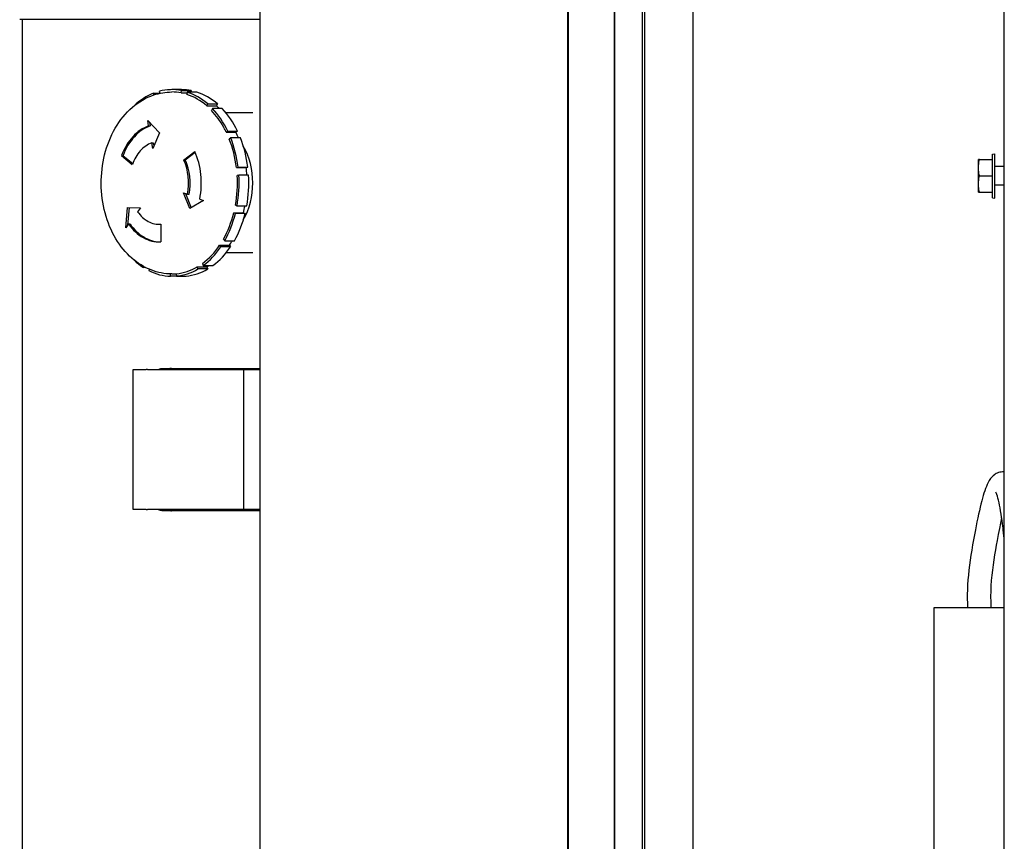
# Model space of a CAD drawing. Header units: millimetres. Extents: x 20872 to 297961, y -293704 to 213007.
# Tile 20 of 256: x 74422 to 74634, y -137829 to -137653. Entities that reach past the tile are written whole.
import ezdxf
from ezdxf.xclip import XClip

# ---------------------------------------------------------------- set-up
doc = ezdxf.new("R2010")
doc.units = ezdxf.units.MM
doc.header["$LTSCALE"] = 100
doc.header["$XCLIPFRAME"] = 2
for name, color, linetype in [('A--L20--_bovenbouw', 3, 'Continuous'), ('at_Entity', 8, 'Continuous'), ('XREFS', 9, 'Continuous')]:
    doc.layers.add(name, color=color, linetype=linetype)

# ---------------------------------------------------------------- blocks, each defined once
blk = doc.blocks.new('lblock2')
at = {"layer": 'at_Entity', "color": 1}
for p, q in [((-279.35, 1412), (-279.35, -49)), ((-269, 1407.48), (-269, -45.63)), ((-361.88, -33), (-361.88, 1396)), ((-295.85, 1396), (-295.85, -33)), ((-295.8, -33), (-295.8, 1396)), ((-285.9, 1396), (-285.9, -33)), ((-285.85, -33), (-285.85, 1396)), ((-279.85, 1396), (-279.85, -33)), ((-202.35, 1277.5), (-202.35, 85.5)), ((-217.35, 989.5), (-217.35, 537.5)), ((-412.85, 411.5), (-412.85, 951.5)), ((-412.85, 411.5), (-412.85, 951.5)), ((-412.85, 411.5), (-412.85, 951.5)), ((-412.85, 411.5), (-412.85, 951.5)), ((-412.85, 411.5), (-412.85, 951.5)), ((-412.85, 411.5), (-412.85, 951.5)), ((-412.85, 411.5), (-412.85, 951.5)), ((-412.85, 411.5), (-412.85, 951.5)), ((-412.85, 411.5), (-412.85, 951.5)), ((-412.85, 411.5), (-412.85, 951.5)), ((-217.35, 537.5), (-202.35, 537.5)), ((-389, 516.5), (-389.01, 516.5)), ((-389.01, 516.5), (-389.01, 486.5)), ((-386.63, 516.5), (-389, 516.5)), ((-386.3, 516.5), (-386.63, 516.5)), ((-386.27, 516.5), (-386.3, 516.5)), ((-373.78, 516.75), (-373.78, 516.5)), ((-373.78, 516.75), (-373.78, 516.5)), ((-373.78, 516.75), (-373.78, 516.5)), ((-373.78, 516.75), (-373.78, 516.5)), ((-373.78, 516.75), (-373.78, 516.5)), ((-373.78, 516.75), (-373.78, 516.5)), ((-373.78, 516.75), (-373.78, 516.5)), ((-373.78, 516.75), (-373.78, 516.5)), ((-373.78, 516.75), (-373.78, 516.5)), ((-373.78, 516.75), (-373.78, 516.5)), ((-372.34, 516.5), (-372.34, 516.75)), ((-372.34, 516.5), (-372.34, 516.75)), ((-372.34, 516.5), (-372.34, 516.75)), ((-372.34, 516.5), (-372.34, 516.75)), ((-372.34, 516.5), (-372.34, 516.75)), ((-372.34, 516.5), (-372.34, 516.75)), ((-372.34, 516.5), (-372.34, 516.75)), ((-372.34, 516.5), (-372.34, 516.75)), ((-372.34, 516.5), (-372.34, 516.75)), ((-372.34, 516.5), (-372.34, 516.75)), ((-367.98, 516.75), (-367.98, 516.5)), ((-367.98, 516.75), (-367.98, 516.5)), ((-367.98, 516.75), (-367.98, 516.5)), ((-367.98, 516.75), (-367.98, 516.5)), ((-367.98, 516.75), (-367.98, 516.5)), ((-367.98, 516.75), (-367.98, 516.5)), ((-367.98, 516.75), (-367.98, 516.5)), ((-367.98, 516.75), (-367.98, 516.5)), ((-367.98, 516.75), (-367.98, 516.5)), ((-367.98, 516.75), (-367.98, 516.5)), ((-365.53, 516.5), (-365.53, 516.75)), ((-365.53, 516.5), (-365.53, 516.75)), ((-365.53, 516.5), (-365.53, 516.75)), ((-365.53, 516.5), (-365.53, 516.75)), ((-365.53, 516.5), (-365.53, 516.75)), ((-365.53, 516.5), (-365.53, 516.75)), ((-365.53, 516.5), (-365.53, 516.75)), ((-365.53, 516.5), (-365.53, 516.75)), ((-365.53, 516.5), (-365.53, 516.75)), ((-365.53, 516.5), (-365.53, 516.75)), ((-365.24, 516.5), (-365.38, 516.5)), ((-365.38, 486.5), (-365.38, 516.5)), ((-361.88, 516.5), (-365.24, 516.5)), ((-389.01, 486.5), (-389, 486.5)), ((-389, 486.5), (-386.63, 486.5)), ((-386.63, 486.5), (-386.3, 486.5)), ((-386.3, 486.5), (-386.27, 486.5)), ((-373.78, 486.5), (-373.78, 486.25)), ((-373.78, 486.5), (-373.78, 486.25)), ((-373.78, 486.5), (-373.78, 486.25)), ((-373.78, 486.5), (-373.78, 486.25)), ((-373.78, 486.5), (-373.78, 486.25)), ((-373.78, 486.5), (-373.78, 486.25)), ((-373.78, 486.5), (-373.78, 486.25)), ((-373.78, 486.5), (-373.78, 486.25)), ((-373.78, 486.5), (-373.78, 486.25)), ((-373.78, 486.5), (-373.78, 486.25)), ((-372.34, 486.25), (-372.34, 486.5)), ((-372.34, 486.25), (-372.34, 486.5)), ((-372.34, 486.25), (-372.34, 486.5)), ((-372.34, 486.25), (-372.34, 486.5)), ((-372.34, 486.25), (-372.34, 486.5)), ((-372.34, 486.25), (-372.34, 486.5)), ((-372.34, 486.25), (-372.34, 486.5)), ((-372.34, 486.25), (-372.34, 486.5)), ((-372.34, 486.25), (-372.34, 486.5)), ((-372.34, 486.25), (-372.34, 486.5)), ((-367.98, 486.5), (-367.98, 486.25)), ((-367.98, 486.5), (-367.98, 486.25)), ((-367.98, 486.5), (-367.98, 486.25)), ((-367.98, 486.5), (-367.98, 486.25)), ((-367.98, 486.5), (-367.98, 486.25)), ((-367.98, 486.5), (-367.98, 486.25)), ((-367.98, 486.5), (-367.98, 486.25)), ((-367.98, 486.5), (-367.98, 486.25)), ((-367.98, 486.5), (-367.98, 486.25)), ((-367.98, 486.5), (-367.98, 486.25)), ((-365.53, 486.25), (-365.53, 486.5)), ((-365.53, 486.25), (-365.53, 486.5)), ((-365.53, 486.25), (-365.53, 486.5)), ((-365.53, 486.25), (-365.53, 486.5)), ((-365.53, 486.25), (-365.53, 486.5)), ((-365.53, 486.25), (-365.53, 486.5)), ((-365.53, 486.25), (-365.53, 486.5)), ((-365.53, 486.25), (-365.53, 486.5)), ((-365.53, 486.25), (-365.53, 486.5)), ((-365.53, 486.25), (-365.53, 486.5)), ((-365.38, 486.5), (-365.24, 486.5)), ((-365.24, 486.5), (-361.88, 486.5)), ((-381.02, 466.5), (-381.03, 466)), ((-378.94, 466.5), (-381.02, 466.5)), ((-379.78, 465.96), (-379.77, 466.46)), ((-379.77, 466.46), (-377.68, 466.46)), ((-378.94, 466.46), (-378.94, 466.5)), ((-386.84, 464.6), (-386.78, 464.4)), ((-386.41, 464.6), (-386.84, 464.6)), ((-385.6, 464.98), (-385.69, 465.27)), ((-380.72, 466), (-379.78, 466)), ((-375.14, 464.93), (-375.3, 464.48)), ((-375.3, 464.48), (-373.21, 464.48)), ((-373.06, 464.93), (-375.14, 464.93)), ((-373.21, 464.48), (-373.06, 464.93)), ((-374.17, 463.74), (-374.01, 464.19)), ((-374.01, 464.19), (-371.93, 464.19)), ((-370.23, 460.18), (-370.51, 459.86)), ((-368.15, 460.18), (-370.23, 460.18)), ((-363.36, 461.5), (-369.12, 461.5)), ((-368.42, 459.86), (-368.15, 460.18)), ((-383.1, 455.33), (-383.13, 459.11)), ((-370.51, 459.86), (-368.42, 459.86)), ((-369.69, 458.54), (-369.42, 458.87)), ((-369.42, 458.87), (-367.33, 458.87)), ((-390.63, 456.1), (-390.24, 451.76)), ((-390.02, 455.29), (-390.63, 456.1)), ((-389.9, 451.76), (-390.23, 455.57)), ((-390.02, 455.29), (-389.67, 455.29)), ((-383.5, 455.35), (-383.16, 455.35)), ((-390.24, 451.76), (-387.44, 451.81)), ((-387.44, 451.81), (-388.07, 452.66)), ((-376.86, 451.99), (-378.23, 448.59)), ((-377.82, 448.75), (-376.58, 451.82)), ((-373.96, 450.27), (-376.86, 451.99)), ((-367.14, 453.07), (-367.48, 452.93)), ((-367.48, 452.93), (-365.4, 452.93)), ((-365.05, 453.07), (-367.14, 453.07)), ((-365.4, 452.93), (-365.05, 453.07)), ((-374.77, 449.95), (-373.96, 450.27)), ((-367.12, 451.26), (-366.78, 451.4)), ((-366.78, 451.4), (-364.69, 451.4)), ((-204.85, 449.69), (-204.35, 449.75)), ((-204.85, 449.69), (-204.85, 440.31)), ((-204.35, 449.75), (-204.35, 440.25)), ((-378.23, 448.59), (-377.38, 448.92)), ((-377.38, 448.92), (-377.03, 448.92)), ((-207.85, 448.44), (-207.85, 441.56)), ((-207.65, 448.5), (-204.85, 448.5)), ((-202.35, 447), (-204.35, 447)), ((-366.9, 443.16), (-364.82, 443.16)), ((-366.9, 443.16), (-366.55, 443.09)), ((-366.39, 444.82), (-366.75, 444.88)), ((-364.3, 444.82), (-366.39, 444.82)), ((-364.46, 443.09), (-364.82, 443.16)), ((-207.65, 445), (-204.85, 445)), ((-389.21, 442.58), (-391.54, 440.65)), ((-391.2, 440.65), (-389.13, 442.36)), ((-378.21, 441.59), (-377.86, 441.59)), ((-378.21, 441.59), (-375.84, 439.75)), ((-375.75, 439.95), (-377.86, 441.59)), ((-366.55, 443.09), (-364.46, 443.09)), ((-207.65, 441.5), (-204.85, 441.5)), ((-202.35, 443), (-204.35, 443)), ((-391.54, 440.65), (-391.2, 440.65)), ((-384.84, 439.11), (-385.06, 437.92)), ((-383.41, 435.76), (-384.84, 439.11)), ((-204.85, 440.31), (-204.35, 440.25)), ((-385.06, 437.92), (-384.71, 437.92)), ((-384.71, 437.92), (-384.6, 438.54)), ((-368.12, 436.86), (-368.43, 437.12)), ((-366.04, 436.86), (-368.12, 436.86)), ((-385.92, 433.12), (-383.41, 435.76)), ((-369.08, 435.63), (-366.99, 435.63)), ((-369.08, 435.63), (-368.77, 435.37)), ((-368.77, 435.37), (-366.69, 435.37)), ((-366.69, 435.37), (-366.99, 435.63)), ((-385.72, 434.26), (-385.92, 433.12)), ((-385.72, 434.26), (-385.37, 434.26)), ((-385.5, 433.57), (-385.37, 434.26)), ((-372.03, 430.56), (-372.24, 430.98)), ((-369.95, 430.56), (-372.03, 430.56)), ((-363.36, 431.5), (-369.12, 431.5)), ((-373.26, 429.99), (-371.18, 429.99)), ((-373.26, 429.99), (-373.06, 429.57)), ((-373.06, 429.57), (-370.98, 429.57)), ((-370.98, 429.57), (-371.18, 429.99)), ((-384.58, 427.63), (-384.64, 427.26)), ((-384.64, 427.26), (-383.36, 427.26)), ((-383.43, 426.86), (-383.35, 427.29)), ((-378.64, 426.5), (-380.72, 426.5)), ((-378.74, 427.2), (-377.47, 427.2)), ((-378.74, 427.2), (-378.67, 426.7)), ((-378.67, 426.7), (-376.59, 426.7)), ((-377.45, 427.03), (-377.51, 427.52)), ((-375.36, 427.03), (-377.45, 427.03)), ((-376.59, 426.7), (-376.63, 427.03))]:
    blk.add_line(p, q, dxfattribs=at)
for centre, start, end in [((-206.85, 448.44), 176.3035, 180), ((-206.85, 441.56), 180, 183.6965)]:
    blk.add_arc(centre, 1, start, end, dxfattribs=at)
at = {"layer": 'at_Entity', "color": 1, "extrusion": (0, 0, -1)}
for centre, major_axis, start_param, end_param in [((-380.72, 446.5), (0, 20), 5.930786, 6.262704), ((-380.72, 446.5), (0, 20), 0.06648, 0.398397), ((-378.64, 446.5), (0, 20), 0.06648, 0.398397), ((-380.72, 446.5), (0, -20), 2.541655, 2.702232), ((-380.72, 446.5), (0, 19.5), 0.067541, 0.397227), ((-378.64, 446.5), (0, 19.5), 0.397227, 0.434247), ((-380.72, 446.5), (0, 19.5), 0.48642, 0.816106), ((-380.72, 446.5), (0, 20), 0.485359, 0.817276), ((-378.64, 446.5), (0, 20), 0.485359, 0.817276), ((-383.5, 446.5), (0, 12.62), 5.482471, 6.324324), ((-383.16, 446.5), (0, 12.62), 5.482471, 6.264053), ((-380.72, 446.5), (0, 19.5), 0.905299, 1.234985), ((-380.72, 446.5), (0, 20), 0.904238, 1.236155), ((-378.64, 446.5), (0, 19.5), 0.816106, 0.883903), ((-378.64, 446.5), (0, 20), 0.904238, 1.236155), ((-383.5, 446.5), (0, 8.85), 5.482471, 6.347188), ((-383.16, 446.5), (0, 8.85), 0, 0.009363), ((-372.39, 446.5), (0, 12.5), 0.885413, 2.25618), ((-378.64, 446.5), (0, 19.5), 1.234985, 1.316628), ((-383.5, 446.5), (0, 12.62), 1.293681, 2.135534), ((-380.72, 446.5), (0, 19.5), 1.324178, 1.653864), ((-380.72, 446.5), (0, 20), 1.323117, 1.655034), ((-378.64, 446.5), (0, 20), 1.323117, 1.655034), ((-383.5, 446.5), (0, -8.85), 4.435274, 5.299991), ((-383.16, 446.5), (0, 8.85), 1.293681, 2.158398), ((-380.72, 446.5), (0, 19.5), 1.743057, 2.072743), ((-378.64, 446.5), (0, 19.5), 1.6572, 1.743057), ((-383.5, 446.5), (0, -8.85), 0.246484, 1.111201), ((-380.72, 446.5), (0, 20), 1.741996, 2.073913), ((-378.64, 446.5), (0, 20), 1.741996, 2.073913), ((-383.5, 446.5), (0, -12.62), 0.246484, 1.088336), ((-383.16, 446.5), (0, -12.62), 0.246484, 1.088336), ((-378.64, 446.5), (0, 19.5), 2.088081, 2.161936), ((-380.72, 446.5), (0, 20), 2.160875, 2.492792), ((-378.64, 446.5), (0, 20), 2.160875, 2.492792), ((-380.72, 446.5), (0, 19.5), 2.161936, 2.224251), ((-380.72, 446.5), (0, 19.5), 2.224251, 2.491622), ((-378.64, 446.5), (0, 19.5), 2.527402, 2.580815), ((-380.72, 446.5), (0, -20), 0.275919, 0.599937), ((-380.72, 446.5), (0, -19.5), 5.722407, 6.052094), ((-380.72, 446.5), (0, -20), 5.721347, 6.053264), ((-378.64, 446.5), (0, -20), 5.721347, 6.053264), ((-380.72, 446.5), (0, -20), 6.140226, 6.472143), ((-380.72, 446.5), (0, -19.5), 6.141286, 6.283185), ((-378.64, 446.5), (0, -20), 6.140226, 6.283185)]:
    blk.add_ellipse(centre, major_axis=major_axis, ratio=0.71934, start_param=start_param, end_param=end_param, dxfattribs=at)
at = {"layer": 'at_Entity', "color": 1}
for points, degree, knots in [([(-202.35, 508.44), (-202.38, 508.44), (-202.42, 508.43), (-203.27, 508.37), (-204.02, 508.7), (-205.23, 509.59), (-205.51, 510.15), (-206.36, 511.78), (-206.75, 513.04), (-207.63, 516.37), (-208.08, 518.47), (-208.81, 522.22), (-209.08, 523.67), (-209.56, 526.58), (-209.77, 528.01), (-210.09, 530.87), (-210.2, 532.28), (-210.29, 534.96), (-210.28, 536.22), (-210.22, 537.5)], 3, [21.256728, 21.256728, 21.256728, 21.256728, 21.280409, 21.280409, 21.828351, 21.828351, 22.731469, 22.731469, 24.456146, 24.456146, 26.336817, 26.336817, 27.398856, 27.398856, 28.333178, 28.333178, 29.186261, 29.186261, 29.91355, 29.91355, 29.91355, 29.91355]), ([(-202.91, 518.29), (-203.22, 519.71), (-203.55, 521.33), (-204.38, 525.76), (-204.89, 528.68), (-205.25, 533.22), (-205.3, 534.76), (-205.25, 536.7), (-205.23, 537.1), (-205.21, 537.5)], 3, [25.303944, 25.303944, 25.303944, 25.303944, 26.677126, 26.677126, 28.707213, 28.707213, 29.710767, 29.710767, 29.970145, 29.970145, 29.970145, 29.970145]), ([(-202.35, 522.7), (-202.44, 521.87), (-202.53, 521.1), (-202.76, 519.3), (-202.9, 518.33), (-203.18, 516.53), (-203.33, 515.71), (-203.64, 514.27), (-203.8, 513.67), (-204.05, 512.94), (-204.17, 512.74), (-204.16, 512.74)], 3, [16.804715, 16.804715, 16.804715, 16.804715, 17.269353, 17.269353, 17.961651, 17.961651, 18.732566, 18.732566, 19.599444, 19.599444, 20.336189, 20.336189, 20.336189, 20.336189]), ([(-386.27, 516.5), (-386.23, 516.5), (-386.2, 516.5), (-386.12, 516.5), (-386.08, 516.5), (-386.03, 516.5), (-386.01, 516.5), (-385.97, 516.5), (-385.96, 516.5), (-385.94, 516.5)], 3, [0, 0, 0, 0, 0.01171933, 0.01171933, 0.02343867, 0.02343867, 0.03157232, 0.03157232, 0.03970597, 0.03970597, 0.03970597, 0.03970597]), ([(-365.47, 516.5), (-365.74, 516.5), (-366.36, 516.5), (-367.22, 516.5), (-368.09, 516.5), (-368.99, 516.5), (-369.65, 516.5), (-370.55, 516.5), (-371.21, 516.5), (-372.08, 516.5), (-372.76, 516.5), (-373.53, 516.5), (-374.24, 516.5), (-374.94, 516.5), (-375.65, 516.5), (-376.33, 516.5), (-377.06, 516.5), (-377.7, 516.5), (-378.38, 516.5), (-379.02, 516.5), (-379.68, 516.5), (-380.3, 516.5), (-380.93, 516.5), (-381.52, 516.5), (-382.14, 516.5), (-382.71, 516.5), (-383.29, 516.5), (-383.82, 516.5), (-384.58, 516.5), (-385.12, 516.5), (-385.53, 516.5), (-385.94, 516.5)], 4, [-0.9889917, -0.9889917, -0.9889917, -0.9889917, -0.9889917, -0.9296974, -0.8974887, -0.8654835, -0.8334076, -0.8013231, -0.7691731, -0.7368319, -0.7046682, -0.6723256, -0.6404209, -0.6084349, -0.5764785, -0.5443154, -0.5121221, -0.4798755, -0.4476174, -0.4153787, -0.3829808, -0.3505059, -0.3180559, -0.2855119, -0.2529131, -0.2201934, -0.187347, -0.1545163, -0.1217814, -0.0891633, -0.0050048, -0.0050048, -0.0050048, -0.0050048, -0.0050048]), ([(-382.65, 516.75), (-382.66, 516.75), (-382.68, 516.75), (-382.99, 516.74), (-383.29, 516.67), (-383.6, 516.53), (-383.63, 516.52), (-383.66, 516.5)], 3, [-0.7687824, -0.7687824, -0.7687824, -0.7687824, -0.7646594, -0.7646594, -0.6619072, -0.6619072, -0.651116, -0.651116, -0.651116, -0.651116]), ([(-382.65, 516.75), (-382.66, 516.75), (-382.68, 516.75), (-382.99, 516.74), (-383.29, 516.67), (-383.6, 516.53), (-383.63, 516.52), (-383.66, 516.5)], 3, [-0.7687824, -0.7687824, -0.7687824, -0.7687824, -0.7646594, -0.7646594, -0.6619072, -0.6619072, -0.651116, -0.651116, -0.651116, -0.651116]), ([(-382.65, 516.75), (-382.66, 516.75), (-382.68, 516.75), (-382.99, 516.74), (-383.29, 516.67), (-383.6, 516.53), (-383.63, 516.52), (-383.66, 516.5)], 3, [-0.7687824, -0.7687824, -0.7687824, -0.7687824, -0.7646594, -0.7646594, -0.6619072, -0.6619072, -0.651116, -0.651116, -0.651116, -0.651116]), ([(-382.65, 516.75), (-382.66, 516.75), (-382.68, 516.75), (-382.99, 516.74), (-383.29, 516.67), (-383.6, 516.53), (-383.63, 516.52), (-383.66, 516.5)], 3, [-0.7687824, -0.7687824, -0.7687824, -0.7687824, -0.7646594, -0.7646594, -0.6619072, -0.6619072, -0.651116, -0.651116, -0.651116, -0.651116]), ([(-382.65, 516.75), (-382.66, 516.75), (-382.68, 516.75), (-382.99, 516.74), (-383.29, 516.67), (-383.6, 516.53), (-383.63, 516.52), (-383.66, 516.5)], 3, [-0.7687824, -0.7687824, -0.7687824, -0.7687824, -0.7646594, -0.7646594, -0.6619072, -0.6619072, -0.651116, -0.651116, -0.651116, -0.651116]), ([(-382.65, 516.75), (-382.66, 516.75), (-382.68, 516.75), (-382.99, 516.74), (-383.29, 516.67), (-383.6, 516.53), (-383.63, 516.52), (-383.66, 516.5)], 3, [-0.7687824, -0.7687824, -0.7687824, -0.7687824, -0.7646594, -0.7646594, -0.6619072, -0.6619072, -0.651116, -0.651116, -0.651116, -0.651116]), ([(-382.65, 516.75), (-382.66, 516.75), (-382.68, 516.75), (-382.99, 516.74), (-383.29, 516.67), (-383.6, 516.53), (-383.63, 516.52), (-383.66, 516.5)], 3, [-0.7687824, -0.7687824, -0.7687824, -0.7687824, -0.7646594, -0.7646594, -0.6619072, -0.6619072, -0.651116, -0.651116, -0.651116, -0.651116]), ([(-382.65, 516.75), (-382.66, 516.75), (-382.68, 516.75), (-382.99, 516.74), (-383.29, 516.67), (-383.6, 516.53), (-383.63, 516.52), (-383.66, 516.5)], 3, [-0.7687824, -0.7687824, -0.7687824, -0.7687824, -0.7646594, -0.7646594, -0.6619072, -0.6619072, -0.651116, -0.651116, -0.651116, -0.651116]), ([(-382.65, 516.75), (-382.66, 516.75), (-382.68, 516.75), (-382.99, 516.74), (-383.29, 516.67), (-383.6, 516.53), (-383.63, 516.52), (-383.66, 516.5)], 3, [-0.7687824, -0.7687824, -0.7687824, -0.7687824, -0.7646594, -0.7646594, -0.6619072, -0.6619072, -0.651116, -0.651116, -0.651116, -0.651116]), ([(-382.65, 516.75), (-382.66, 516.75), (-382.68, 516.75), (-382.99, 516.74), (-383.29, 516.67), (-383.6, 516.53), (-383.63, 516.52), (-383.66, 516.5)], 3, [-0.7687824, -0.7687824, -0.7687824, -0.7687824, -0.7646594, -0.7646594, -0.6619072, -0.6619072, -0.651116, -0.651116, -0.651116, -0.651116]), ([(-361.89, 516.75), (-364.38, 516.75), (-366.78, 516.75), (-373.4, 516.75), (-377.85, 516.75), (-379.2, 516.75), (-380.44, 516.75), (-382.65, 516.75)], 3, [-19.421669, -19.421669, -19.421669, -19.421669, -15.359162, -15.359162, -7.659288, -7.659288, -5.77332, -5.77332, -5.77332, -5.77332]), ([(-361.89, 516.75), (-364.38, 516.75), (-366.78, 516.75), (-373.4, 516.75), (-377.85, 516.75), (-379.2, 516.75), (-380.44, 516.75), (-382.65, 516.75)], 3, [-19.421669, -19.421669, -19.421669, -19.421669, -15.359162, -15.359162, -7.659288, -7.659288, -5.77332, -5.77332, -5.77332, -5.77332]), ([(-361.89, 516.75), (-364.38, 516.75), (-366.78, 516.75), (-373.4, 516.75), (-377.85, 516.75), (-379.2, 516.75), (-380.44, 516.75), (-382.65, 516.75)], 3, [-19.421669, -19.421669, -19.421669, -19.421669, -15.359162, -15.359162, -7.659288, -7.659288, -5.77332, -5.77332, -5.77332, -5.77332]), ([(-361.89, 516.75), (-364.38, 516.75), (-366.78, 516.75), (-373.4, 516.75), (-377.85, 516.75), (-379.2, 516.75), (-380.44, 516.75), (-382.65, 516.75)], 3, [-19.421669, -19.421669, -19.421669, -19.421669, -15.359162, -15.359162, -7.659288, -7.659288, -5.77332, -5.77332, -5.77332, -5.77332]), ([(-361.89, 516.75), (-364.38, 516.75), (-366.78, 516.75), (-373.4, 516.75), (-377.85, 516.75), (-379.2, 516.75), (-380.44, 516.75), (-382.65, 516.75)], 3, [-19.421669, -19.421669, -19.421669, -19.421669, -15.359162, -15.359162, -7.659288, -7.659288, -5.77332, -5.77332, -5.77332, -5.77332]), ([(-361.89, 516.75), (-364.38, 516.75), (-366.78, 516.75), (-373.4, 516.75), (-377.85, 516.75), (-379.2, 516.75), (-380.44, 516.75), (-382.65, 516.75)], 3, [-19.421669, -19.421669, -19.421669, -19.421669, -15.359162, -15.359162, -7.659288, -7.659288, -5.77332, -5.77332, -5.77332, -5.77332]), ([(-361.89, 516.75), (-364.38, 516.75), (-366.78, 516.75), (-373.4, 516.75), (-377.85, 516.75), (-379.2, 516.75), (-380.44, 516.75), (-382.65, 516.75)], 3, [-19.421669, -19.421669, -19.421669, -19.421669, -15.359162, -15.359162, -7.659288, -7.659288, -5.77332, -5.77332, -5.77332, -5.77332]), ([(-361.89, 516.75), (-364.38, 516.75), (-366.78, 516.75), (-373.4, 516.75), (-377.85, 516.75), (-379.2, 516.75), (-380.44, 516.75), (-382.65, 516.75)], 3, [-19.421669, -19.421669, -19.421669, -19.421669, -15.359162, -15.359162, -7.659288, -7.659288, -5.77332, -5.77332, -5.77332, -5.77332]), ([(-361.89, 516.75), (-365.11, 516.75), (-367.68, 516.75), (-373.4, 516.75), (-377.85, 516.75), (-379.2, 516.75), (-380.44, 516.75), (-382.65, 516.75)], 3, [-17.824469, -17.824469, -17.824469, -17.824469, -15.359162, -15.359162, -7.659288, -7.659288, -5.77332, -5.77332, -5.77332, -5.77332]), ([(-361.89, 516.75), (-364.38, 516.75), (-366.78, 516.75), (-373.4, 516.75), (-377.85, 516.75), (-379.2, 516.75), (-380.44, 516.75), (-382.65, 516.75)], 3, [-19.421669, -19.421669, -19.421669, -19.421669, -15.359162, -15.359162, -7.659288, -7.659288, -5.77332, -5.77332, -5.77332, -5.77332]), ([(-381.85, 516.5), (-381.84, 516.5), (-381.84, 516.5), (-381.55, 516.65), (-381.24, 516.74), (-380.9, 516.75), (-380.87, 516.75), (-380.84, 516.75)], 3, [-0.4920646, -0.4920646, -0.4920646, -0.4920646, -0.4906709, -0.4906709, -0.383963, -0.383963, -0.3748557, -0.3748557, -0.3748557, -0.3748557]), ([(-381.85, 516.5), (-381.84, 516.5), (-381.84, 516.5), (-381.55, 516.65), (-381.24, 516.74), (-380.9, 516.75), (-380.87, 516.75), (-380.84, 516.75)], 3, [-0.4920646, -0.4920646, -0.4920646, -0.4920646, -0.4906709, -0.4906709, -0.383963, -0.383963, -0.3748557, -0.3748557, -0.3748557, -0.3748557]), ([(-381.85, 516.5), (-381.84, 516.5), (-381.84, 516.5), (-381.55, 516.65), (-381.24, 516.74), (-380.9, 516.75), (-380.87, 516.75), (-380.84, 516.75)], 3, [-0.4920646, -0.4920646, -0.4920646, -0.4920646, -0.4906709, -0.4906709, -0.383963, -0.383963, -0.3748557, -0.3748557, -0.3748557, -0.3748557]), ([(-381.85, 516.5), (-381.84, 516.5), (-381.84, 516.5), (-381.55, 516.65), (-381.24, 516.74), (-380.9, 516.75), (-380.87, 516.75), (-380.84, 516.75)], 3, [-0.4920646, -0.4920646, -0.4920646, -0.4920646, -0.4906709, -0.4906709, -0.383963, -0.383963, -0.3748557, -0.3748557, -0.3748557, -0.3748557]), ([(-381.85, 516.5), (-381.84, 516.5), (-381.84, 516.5), (-381.55, 516.65), (-381.24, 516.74), (-380.9, 516.75), (-380.87, 516.75), (-380.84, 516.75)], 3, [-0.4920646, -0.4920646, -0.4920646, -0.4920646, -0.4906709, -0.4906709, -0.383963, -0.383963, -0.3748557, -0.3748557, -0.3748557, -0.3748557]), ([(-381.85, 516.5), (-381.84, 516.5), (-381.84, 516.5), (-381.55, 516.65), (-381.24, 516.74), (-380.9, 516.75), (-380.87, 516.75), (-380.84, 516.75)], 3, [-0.4920646, -0.4920646, -0.4920646, -0.4920646, -0.4906709, -0.4906709, -0.383963, -0.383963, -0.3748557, -0.3748557, -0.3748557, -0.3748557]), ([(-381.85, 516.5), (-381.84, 516.5), (-381.84, 516.5), (-381.55, 516.65), (-381.24, 516.74), (-380.9, 516.75), (-380.87, 516.75), (-380.84, 516.75)], 3, [-0.4920646, -0.4920646, -0.4920646, -0.4920646, -0.4906709, -0.4906709, -0.383963, -0.383963, -0.3748557, -0.3748557, -0.3748557, -0.3748557]), ([(-381.85, 516.5), (-381.84, 516.5), (-381.84, 516.5), (-381.55, 516.65), (-381.24, 516.74), (-380.9, 516.75), (-380.87, 516.75), (-380.84, 516.75)], 3, [-0.4920646, -0.4920646, -0.4920646, -0.4920646, -0.4906709, -0.4906709, -0.383963, -0.383963, -0.3748557, -0.3748557, -0.3748557, -0.3748557]), ([(-381.85, 516.5), (-381.84, 516.5), (-381.84, 516.5), (-381.55, 516.65), (-381.24, 516.74), (-380.9, 516.75), (-380.87, 516.75), (-380.84, 516.75)], 3, [-0.4920646, -0.4920646, -0.4920646, -0.4920646, -0.4906709, -0.4906709, -0.383963, -0.383963, -0.3748557, -0.3748557, -0.3748557, -0.3748557]), ([(-381.85, 516.5), (-381.84, 516.5), (-381.84, 516.5), (-381.55, 516.65), (-381.24, 516.74), (-380.9, 516.75), (-380.87, 516.75), (-380.84, 516.75)], 3, [-0.4920646, -0.4920646, -0.4920646, -0.4920646, -0.4906709, -0.4906709, -0.383963, -0.383963, -0.3748557, -0.3748557, -0.3748557, -0.3748557]), ([(-365.47, 516.5), (-365.44, 516.5), (-365.41, 516.5), (-365.39, 516.5), (-365.38, 516.5), (-365.38, 516.5)], 3, [0, 0, 0, 0, 0.01171933, 0.01171933, 0.01384583, 0.01384583, 0.01384583, 0.01384583]), ([(-385.94, 486.5), (-385.96, 486.5), (-385.98, 486.5), (-386.04, 486.5), (-386.08, 486.5), (-386.14, 486.5), (-386.17, 486.5), (-386.22, 486.5), (-386.25, 486.5), (-386.27, 486.5)], 3, [0, 0, 0, 0, 0.01171933, 0.01171933, 0.02343867, 0.02343867, 0.03157232, 0.03157232, 0.03970597, 0.03970597, 0.03970597, 0.03970597]), ([(-385.94, 486.5), (-384.81, 486.5), (-382.26, 486.5), (-372.05, 486.5), (-367.42, 486.5), (-365.47, 486.5)], 3, [0.022443, 0.022443, 0.022443, 0.022443, 0.746775, 0.746775, 1.415144, 1.415144, 1.415144, 1.415144]), ([(-383.66, 486.5), (-383.42, 486.37), (-383.16, 486.29), (-382.81, 486.25), (-382.73, 486.25), (-382.65, 486.25)], 3, [0.6771641, 0.6771641, 0.6771641, 0.6771641, 0.7670489, 0.7670489, 0.7948703, 0.7948703, 0.7948703, 0.7948703]), ([(-383.66, 486.5), (-383.42, 486.37), (-383.16, 486.29), (-382.81, 486.25), (-382.73, 486.25), (-382.65, 486.25)], 3, [0.6771641, 0.6771641, 0.6771641, 0.6771641, 0.7670489, 0.7670489, 0.7948703, 0.7948703, 0.7948703, 0.7948703]), ([(-383.66, 486.5), (-383.42, 486.37), (-383.16, 486.29), (-382.81, 486.25), (-382.73, 486.25), (-382.65, 486.25)], 3, [0.6771641, 0.6771641, 0.6771641, 0.6771641, 0.7670489, 0.7670489, 0.7948703, 0.7948703, 0.7948703, 0.7948703]), ([(-383.66, 486.5), (-383.42, 486.37), (-383.16, 486.29), (-382.81, 486.25), (-382.73, 486.25), (-382.65, 486.25)], 3, [0.6771641, 0.6771641, 0.6771641, 0.6771641, 0.7670489, 0.7670489, 0.7948703, 0.7948703, 0.7948703, 0.7948703]), ([(-383.66, 486.5), (-383.42, 486.37), (-383.16, 486.29), (-382.81, 486.25), (-382.73, 486.25), (-382.65, 486.25)], 3, [0.6771641, 0.6771641, 0.6771641, 0.6771641, 0.7670489, 0.7670489, 0.7948703, 0.7948703, 0.7948703, 0.7948703]), ([(-383.66, 486.5), (-383.42, 486.37), (-383.16, 486.29), (-382.81, 486.25), (-382.73, 486.25), (-382.65, 486.25)], 3, [0.6771641, 0.6771641, 0.6771641, 0.6771641, 0.7670489, 0.7670489, 0.7948703, 0.7948703, 0.7948703, 0.7948703]), ([(-383.66, 486.5), (-383.42, 486.37), (-383.16, 486.29), (-382.81, 486.25), (-382.73, 486.25), (-382.65, 486.25)], 3, [0.6771641, 0.6771641, 0.6771641, 0.6771641, 0.7670489, 0.7670489, 0.7948703, 0.7948703, 0.7948703, 0.7948703]), ([(-383.66, 486.5), (-383.42, 486.37), (-383.16, 486.29), (-382.81, 486.25), (-382.73, 486.25), (-382.65, 486.25)], 3, [0.6771641, 0.6771641, 0.6771641, 0.6771641, 0.7670489, 0.7670489, 0.7948703, 0.7948703, 0.7948703, 0.7948703]), ([(-383.66, 486.5), (-383.42, 486.37), (-383.16, 486.29), (-382.81, 486.25), (-382.73, 486.25), (-382.65, 486.25)], 3, [0.6771641, 0.6771641, 0.6771641, 0.6771641, 0.7670489, 0.7670489, 0.7948703, 0.7948703, 0.7948703, 0.7948703]), ([(-383.66, 486.5), (-383.42, 486.37), (-383.16, 486.29), (-382.81, 486.25), (-382.73, 486.25), (-382.65, 486.25)], 3, [0.6771641, 0.6771641, 0.6771641, 0.6771641, 0.7670489, 0.7670489, 0.7948703, 0.7948703, 0.7948703, 0.7948703]), ([(-382.65, 486.25), (-381.85, 486.25), (-381.2, 486.25), (-377.75, 486.25), (-373.77, 486.25), (-368.48, 486.25), (-364.37, 486.25), (-361.88, 486.25)], 3, [-7.522884, -7.522884, -7.522884, -7.522884, -7.453019, -7.453019, -6.86035, -6.86035, -5.094963, -5.094963, -5.094963, -5.094963]), ([(-382.65, 486.25), (-381.85, 486.25), (-381.2, 486.25), (-377.75, 486.25), (-373.77, 486.25), (-368.48, 486.25), (-364.37, 486.25), (-361.88, 486.25)], 3, [-7.522884, -7.522884, -7.522884, -7.522884, -7.453019, -7.453019, -6.86035, -6.86035, -5.094963, -5.094963, -5.094963, -5.094963]), ([(-382.65, 486.25), (-381.85, 486.25), (-381.2, 486.25), (-377.75, 486.25), (-373.77, 486.25), (-368.48, 486.25), (-364.37, 486.25), (-361.88, 486.25)], 3, [-7.522884, -7.522884, -7.522884, -7.522884, -7.453019, -7.453019, -6.86035, -6.86035, -5.094963, -5.094963, -5.094963, -5.094963]), ([(-382.65, 486.25), (-381.85, 486.25), (-381.2, 486.25), (-377.75, 486.25), (-373.77, 486.25), (-368.48, 486.25), (-364.37, 486.25), (-361.88, 486.25)], 3, [-7.522884, -7.522884, -7.522884, -7.522884, -7.453019, -7.453019, -6.86035, -6.86035, -5.094963, -5.094963, -5.094963, -5.094963]), ([(-382.65, 486.25), (-381.85, 486.25), (-381.2, 486.25), (-377.75, 486.25), (-373.77, 486.25), (-368.48, 486.25), (-364.37, 486.25), (-361.88, 486.25)], 3, [-7.522884, -7.522884, -7.522884, -7.522884, -7.453019, -7.453019, -6.86035, -6.86035, -5.094963, -5.094963, -5.094963, -5.094963]), ([(-382.65, 486.25), (-381.85, 486.25), (-381.2, 486.25), (-377.75, 486.25), (-373.77, 486.25), (-368.48, 486.25), (-364.37, 486.25), (-361.88, 486.25)], 3, [-7.522884, -7.522884, -7.522884, -7.522884, -7.453019, -7.453019, -6.86035, -6.86035, -5.094963, -5.094963, -5.094963, -5.094963]), ([(-382.65, 486.25), (-381.85, 486.25), (-381.2, 486.25), (-377.75, 486.25), (-373.77, 486.25), (-368.48, 486.25), (-364.37, 486.25), (-361.88, 486.25)], 3, [-7.522884, -7.522884, -7.522884, -7.522884, -7.453019, -7.453019, -6.86035, -6.86035, -5.094963, -5.094963, -5.094963, -5.094963]), ([(-382.65, 486.25), (-381.85, 486.25), (-381.2, 486.25), (-377.75, 486.25), (-373.77, 486.25), (-368.48, 486.25), (-364.37, 486.25), (-361.88, 486.25)], 3, [-7.522884, -7.522884, -7.522884, -7.522884, -7.453019, -7.453019, -6.86035, -6.86035, -5.094963, -5.094963, -5.094963, -5.094963]), ([(-382.65, 486.25), (-381.85, 486.25), (-381.2, 486.25), (-377.75, 486.25), (-373.77, 486.25), (-368.48, 486.25), (-364.37, 486.25), (-361.88, 486.25)], 3, [-7.522884, -7.522884, -7.522884, -7.522884, -7.453019, -7.453019, -6.86035, -6.86035, -5.094963, -5.094963, -5.094963, -5.094963]), ([(-382.65, 486.25), (-381.85, 486.25), (-381.2, 486.25), (-377.75, 486.25), (-373.77, 486.25), (-368.48, 486.25), (-364.37, 486.25), (-361.88, 486.25)], 3, [-7.522884, -7.522884, -7.522884, -7.522884, -7.453019, -7.453019, -6.86035, -6.86035, -5.094963, -5.094963, -5.094963, -5.094963]), ([(-380.84, 486.25), (-380.91, 486.25), (-380.98, 486.25), (-381.2, 486.28), (-381.35, 486.31), (-381.62, 486.39), (-381.74, 486.44), (-381.85, 486.5)], 3, [0.3750751, 0.3750751, 0.3750751, 0.3750751, 0.3985352, 0.3985352, 0.4501966, 0.4501966, 0.4921297, 0.4921297, 0.4921297, 0.4921297]), ([(-380.84, 486.25), (-380.91, 486.25), (-380.98, 486.25), (-381.2, 486.28), (-381.35, 486.31), (-381.62, 486.39), (-381.74, 486.44), (-381.85, 486.5)], 3, [0.3750751, 0.3750751, 0.3750751, 0.3750751, 0.3985352, 0.3985352, 0.4501966, 0.4501966, 0.4921297, 0.4921297, 0.4921297, 0.4921297]), ([(-380.84, 486.25), (-380.91, 486.25), (-380.98, 486.25), (-381.2, 486.28), (-381.35, 486.31), (-381.62, 486.39), (-381.74, 486.44), (-381.85, 486.5)], 3, [0.3750751, 0.3750751, 0.3750751, 0.3750751, 0.3985352, 0.3985352, 0.4501966, 0.4501966, 0.4921297, 0.4921297, 0.4921297, 0.4921297]), ([(-380.84, 486.25), (-380.91, 486.25), (-380.98, 486.25), (-381.2, 486.28), (-381.35, 486.31), (-381.62, 486.39), (-381.74, 486.44), (-381.85, 486.5)], 3, [0.3750751, 0.3750751, 0.3750751, 0.3750751, 0.3985352, 0.3985352, 0.4501966, 0.4501966, 0.4921297, 0.4921297, 0.4921297, 0.4921297]), ([(-380.84, 486.25), (-380.91, 486.25), (-380.98, 486.25), (-381.2, 486.28), (-381.35, 486.31), (-381.62, 486.39), (-381.74, 486.44), (-381.85, 486.5)], 3, [0.3750751, 0.3750751, 0.3750751, 0.3750751, 0.3985352, 0.3985352, 0.4501966, 0.4501966, 0.4921297, 0.4921297, 0.4921297, 0.4921297]), ([(-380.84, 486.25), (-380.91, 486.25), (-380.98, 486.25), (-381.2, 486.28), (-381.35, 486.31), (-381.62, 486.39), (-381.74, 486.44), (-381.85, 486.5)], 3, [0.3750751, 0.3750751, 0.3750751, 0.3750751, 0.3985352, 0.3985352, 0.4501966, 0.4501966, 0.4921297, 0.4921297, 0.4921297, 0.4921297]), ([(-380.84, 486.25), (-380.91, 486.25), (-380.98, 486.25), (-381.2, 486.28), (-381.35, 486.31), (-381.62, 486.39), (-381.74, 486.44), (-381.85, 486.5)], 3, [0.3750751, 0.3750751, 0.3750751, 0.3750751, 0.3985352, 0.3985352, 0.4501966, 0.4501966, 0.4921297, 0.4921297, 0.4921297, 0.4921297]), ([(-380.84, 486.25), (-380.91, 486.25), (-380.98, 486.25), (-381.2, 486.28), (-381.35, 486.31), (-381.62, 486.39), (-381.74, 486.44), (-381.85, 486.5)], 3, [0.3750751, 0.3750751, 0.3750751, 0.3750751, 0.3985352, 0.3985352, 0.4501966, 0.4501966, 0.4921297, 0.4921297, 0.4921297, 0.4921297]), ([(-380.84, 486.25), (-380.91, 486.25), (-380.98, 486.25), (-381.2, 486.28), (-381.35, 486.31), (-381.62, 486.39), (-381.74, 486.44), (-381.85, 486.5)], 3, [0.3750751, 0.3750751, 0.3750751, 0.3750751, 0.3985352, 0.3985352, 0.4501966, 0.4501966, 0.4921297, 0.4921297, 0.4921297, 0.4921297]), ([(-380.84, 486.25), (-380.91, 486.25), (-380.98, 486.25), (-381.2, 486.28), (-381.35, 486.31), (-381.62, 486.39), (-381.74, 486.44), (-381.85, 486.5)], 3, [0.3750751, 0.3750751, 0.3750751, 0.3750751, 0.3985352, 0.3985352, 0.4501966, 0.4501966, 0.4921297, 0.4921297, 0.4921297, 0.4921297]), ([(-365.38, 486.5), (-365.38, 486.5), (-365.38, 486.5), (-365.4, 486.5), (-365.41, 486.5), (-365.44, 486.5), (-365.46, 486.5), (-365.47, 486.5)], 3, [0.02210806, 0.02210806, 0.02210806, 0.02210806, 0.02343867, 0.02343867, 0.02968255, 0.02968255, 0.03592644, 0.03592644, 0.03592644, 0.03592644]), ([(-380.72, 466), (-382.25, 466), (-383.77, 465.7), (-386.69, 464.57), (-388.07, 463.7), (-390.63, 461.46), (-391.79, 460.04), (-393.74, 456.77), (-394.52, 454.9), (-395.58, 450.92), (-395.86, 448.81), (-395.89, 444.59), (-395.64, 442.48), (-394.64, 438.43), (-393.88, 436.51), (-391.88, 433.06), (-390.65, 431.53), (-387.85, 429.12), (-386.3, 428.21), (-383.38, 427.22), (-382.05, 427), (-380.72, 427)], 3, [2.224251, 2.224251, 2.224251, 2.224251, 2.498086, 2.498086, 2.785296, 2.785296, 3.101589, 3.101589, 3.43954, 3.43954, 3.783893, 3.783893, 4.128812, 4.128812, 4.473276, 4.473276, 4.811808, 4.811808, 5.12742, 5.12742, 5.365843, 5.365843, 5.365843, 5.365843]), ([(-207.85, 448.5), (-207.85, 448.5), (-207.85, 448.5), (-207.81, 448.5), (-207.76, 448.5), (-207.65, 448.5), (-207.65, 448.5), (-207.65, 448.5)], 3, [0, 0, 0, 0, 0.0957251, 0.0957251, 0.1914502, 0.1914502, 0.1934138, 0.1934138, 0.1934138, 0.1934138]), ([(-207.65, 448.5), (-207.65, 448.49), (-207.65, 448.49), (-207.76, 448.22), (-207.81, 447.93), (-207.85, 447.33), (-207.85, 447.03), (-207.85, 446.75), (-207.85, 446.47), (-207.85, 446.17), (-207.81, 445.57), (-207.76, 445.28), (-207.65, 445.01), (-207.65, 445.01), (-207.65, 445)], 3, [-0.1934138, -0.1934138, -0.1934138, -0.1934138, -0.1914502, -0.1914502, -0.0957251, -0.0957251, 0, 0, 0, 0.0957251, 0.0957251, 0.1914502, 0.1914502, 0.1934138, 0.1934138, 0.1934138, 0.1934138]), ([(-207.65, 445), (-207.65, 444.99), (-207.65, 444.99), (-207.76, 444.72), (-207.81, 444.43), (-207.85, 443.83), (-207.85, 443.53), (-207.85, 443.25), (-207.85, 442.97), (-207.85, 442.67), (-207.81, 442.07), (-207.76, 441.78), (-207.65, 441.51), (-207.65, 441.51), (-207.65, 441.5)], 3, [-0.1934138, -0.1934138, -0.1934138, -0.1934138, -0.1914502, -0.1914502, -0.0957251, -0.0957251, 0, 0, 0, 0.0957251, 0.0957251, 0.1914502, 0.1914502, 0.1934138, 0.1934138, 0.1934138, 0.1934138]), ([(-207.65, 441.5), (-207.65, 441.5), (-207.65, 441.5), (-207.76, 441.5), (-207.81, 441.5), (-207.85, 441.5), (-207.85, 441.5), (-207.85, 441.5)], 3, [-0.1934138, -0.1934138, -0.1934138, -0.1934138, -0.1914502, -0.1914502, -0.0957251, -0.0957251, 0, 0, 0, 0]), ([(-361.88, 411.5), (-362.72, 411.5), (-363.57, 411.5), (-366.88, 411.5), (-369.38, 411.5), (-374.15, 411.5), (-376.36, 411.5), (-380.34, 411.5), (-382.1, 411.5), (-385.26, 411.5), (-386.62, 411.5), (-389.08, 411.5), (-390.14, 411.5), (-392.14, 411.5), (-393.07, 411.5), (-394.71, 411.5), (-395.43, 411.5), (-396.66, 411.5), (-397.18, 411.5), (-398.21, 411.5), (-398.72, 411.5), (-399.72, 411.5), (-400.23, 411.5), (-401.64, 411.5), (-402.52, 411.5), (-404.16, 411.5), (-404.91, 411.5), (-406.4, 411.5), (-407.1, 411.5), (-408.51, 411.5), (-409.17, 411.5), (-410.67, 411.5), (-411.36, 411.5), (-412.51, 411.5), (-412.92, 411.5), (-413.28, 411.5), (-413.35, 411.5), (-413.35, 411.5)], 3, [6.951371, 6.951371, 6.951371, 6.951371, 7.302201, 7.302201, 8.306177, 8.306177, 9.114457, 9.114457, 9.716303, 9.716303, 10.169282, 10.169282, 10.507263, 10.507263, 10.789714, 10.789714, 11.002063, 11.002063, 11.156727, 11.156727, 11.308934, 11.308934, 11.461141, 11.461141, 11.729672, 11.729672, 11.998203, 11.998203, 12.312049, 12.312049, 12.703588, 12.703588, 13.330051, 13.330051, 14.06499, 14.06499, 14.497996, 14.497996, 14.497996, 14.497996])]:
    blk.add_open_spline(points, degree=degree, knots=knots, dxfattribs=at)
blk = doc.blocks.new('2016-02-04 100 begane grond bestaand')
at = {"layer": 'A--L20--_bovenbouw', "xscale": -1, "rotation": 179.9995300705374}
blk.add_blockref('lblock2', (74836.85, 12759.29), dxfattribs=at)

msp = doc.modelspace()

# ---------------------------------------------------------------- block references
at = {"layer": 'XREFS'}
ref = msp.add_blockref('2016-02-04 100 begane grond bestaand', (-1, -150000.38), dxfattribs=at)
XClip(ref).set_block_clipping_path([(116767.0762143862, 29769.3836009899), (164491.5066313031, 13442.9004429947), (179861.076214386, 13442.9004429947), (179861.076214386, -11696.8579780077), (20873.0762143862, -11696.8579780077), (20873.0762143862, 82263.1420219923), (116767.0762143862, 82263.1420219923)])

doc.saveas('drawing.dxf')
